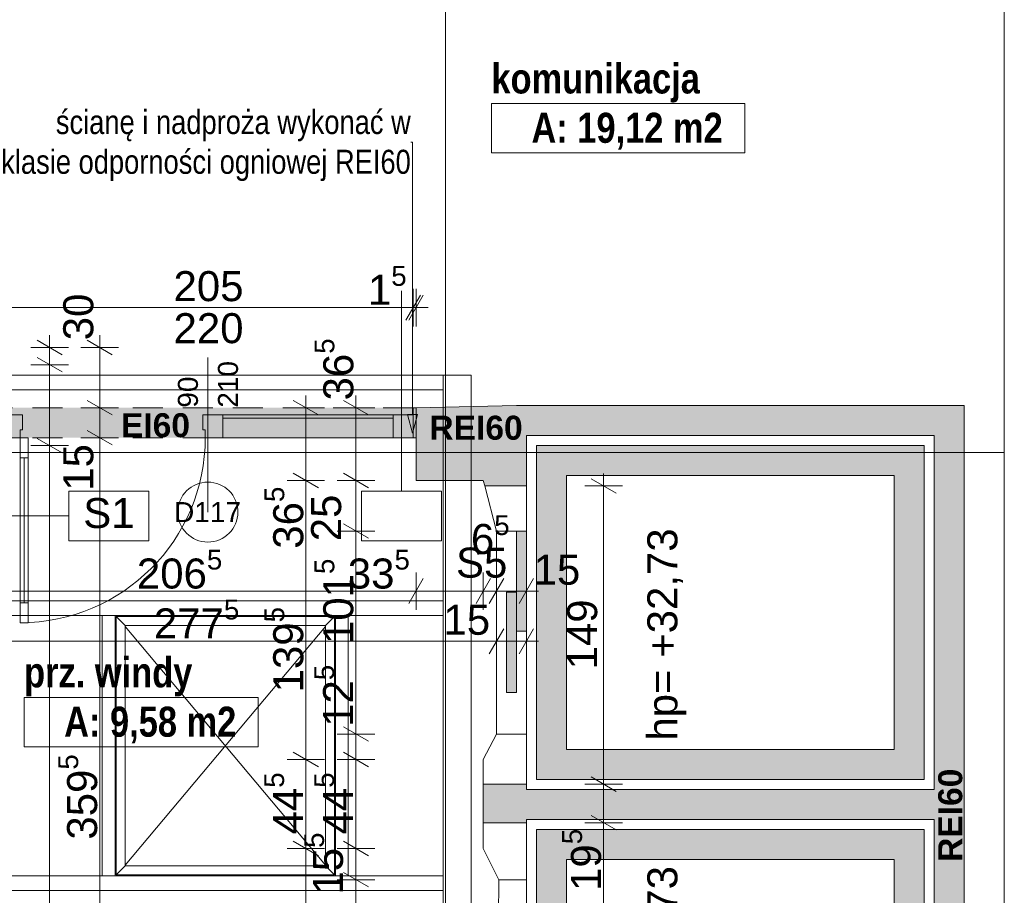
# Paper-space layout 'A-39 RZUT - PIĘTRO 9' of a CAD drawing. Header units: millimetres. Extents: x 0 to 1767, y 0 to 586.
# Tile 13 of 20: x 447 to 545, y 215 to 302. Entities that reach past the tile are written whole.
import ezdxf
from ezdxf.xclip import XClip

# ---------------------------------------------------------------- set-up
doc = ezdxf.new("R2010")
doc.units = ezdxf.units.MM
doc.header["$MEASUREMENT"] = 0
doc.header["$XCLIPFRAME"] = 0
for name, pattern in [('DASHDOTX2', [1000, 500, -250, 0, -250]), ('Przer. długie kreski', [2.5, 1.5, -1]), ('PRZERYWANA_DU_A', [550, 350.0000000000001, -199.9999999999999])]:
    doc.linetypes.add(name, pattern=pattern)
for name, color, linetype, lineweight in [('0_Nr_pióra__2', 8, 'Continuous', 13), ('A_strefy_Nr_pióra__1', 7, 'Continuous', 20), ('A_winda_Nr_pióra__1', 7, 'Continuous', 20), ('A_wymiary_Nr_pióra__1', 7, 'Continuous', 20), ('A_wymiary_Nr_pióra__2', 8, 'Continuous', 13), ('A_ściany_Nr_pióra__1', 7, 'Continuous', 20), ('Drzwi Archicad_Nr_pióra__1', 7, 'Continuous', 20), ('Drzwi Archicad_Nr_pióra__3', 252, 'Continuous', 13), ('Znaczniki drzwi Archicada_Nr_pióra__3', 252, 'Continuous', 13)]:
    doc.layers.add(name, color=color, linetype=linetype, lineweight=lineweight)
for name, color, linetype, lineweight, true_color in [('A_konstrukcja stalowa_Nr_pióra__8', 7, 'Continuous', 13, 0x4c4c4c), ('A_opis ścian_Nr_pióra__19', 7, 'Continuous', 5, 0x191919), ('A_opis_Nr_pióra__10', 7, 'Continuous', 13, 0x4b4b4b), ('A_opis_Nr_pióra__255', 7, 'Continuous', 15, 0x242424), ('A_osie_Nr_pióra__16', 7, 'Continuous', 5, 0x0f0f0f), ('A_ppoż proj_Nr_pióra__8', 7, 'Continuous', 13, 0x4c4c4c), ('A_sanitarne_Nr_pióra__6', 7, 'Continuous', 13, 0xa9a9a9), ('Okna Archicada_Nr_pióra__19', 7, 'Continuous', 5, 0x191919)]:
    doc.layers.add(name, color=color, linetype=linetype, lineweight=lineweight, true_color=true_color)
for name, color, linetype in [('A_podrys', 7, 'Continuous'), ('A_ppoż', 7, 'Continuous'), ('A_winda', 7, 'Continuous'), ('A_ściany', 7, 'Continuous')]:
    doc.layers.add(name, color=color, linetype=linetype)
doc.styles.add('STYL_AUTOMATYCZNY_1', font='arial.ttf')
doc.styles.add('STYL_AUTOMATYCZNY_2', font='ARIALN.TTF')
doc.styles.add('STYL_AUTOMATYCZNY_3', font='arial.ttf')
doc.styles.add('STYL_AUTOMATYCZNY_4', font='arial.ttf')
doc.styles.add('STYL_AUTOMATYCZNY_5', font='arial.ttf')
doc.styles.add('STYL_AUTOMATYCZNY_6', font='ARIALN.TTF')

# ---------------------------------------------------------------- blocks, each defined once
blk = doc.blocks.new('Rysunek_1_1', base_point=(-3193.413088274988, -631.400949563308))
at = {"layer": 'A_ppoż', "linetype": 'Continuous', "lineweight": 0, "true_color": 0x121212}
blk.add_hatch(color=250, dxfattribs=at).paths.add_polyline_path([(444.9495795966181, 263.238916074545), (444.9495795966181, 260.238916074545), (485.9495795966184, 260.238916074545), (485.9495795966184, 263.238916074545)])
at = {"layer": 'A_winda', "linetype": 'Continuous', "lineweight": 0, "true_color": 0xfdfdfd}
h = blk.add_hatch(color=7, dxfattribs=at)
h.paths.add_polyline_path([(498.2495795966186, 259.4487186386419), (498.2495795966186, 226.0997186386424), (536.9695795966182, 226.0997186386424), (536.9695795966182, 259.4487186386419)])
h.paths.add_polyline_path([(533.9695795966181, 256.4487186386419), (533.9695795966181, 229.0997186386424), (501.2495795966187, 229.0997186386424), (501.2495795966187, 256.4487186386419)], flags=0)
for points in [[(496.2495795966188, 240.9110293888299), (497.2495795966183, 240.9110293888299), (497.2495795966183, 250.91102938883), (496.2495795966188, 250.91102938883)], [(495.249579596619, 234.7921548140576), (496.2495795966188, 234.7921548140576), (496.2495795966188, 244.7921548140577), (495.249579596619, 244.7921548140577)]]:
    blk.add_hatch(color=7, dxfattribs=at).paths.add_polyline_path(points)
h = blk.add_hatch(color=7, dxfattribs=at)
h.paths.add_polyline_path([(536.9695795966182, 221.0997186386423), (498.2495795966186, 221.0997186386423), (498.2495795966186, 187.6847186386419), (536.9695795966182, 187.6847186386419)])
h.paths.add_polyline_path([(533.9695795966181, 218.0997186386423), (533.9695795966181, 190.6847186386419), (501.2495795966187, 190.6847186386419), (501.2495795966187, 218.0997186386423)], flags=0)
at = {"layer": 'A_ściany', "linetype": 'Continuous', "lineweight": 0, "true_color": 0x000000}
for points in [[(485.9495798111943, 263.2389160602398), (485.9495798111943, 260.238916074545), (486.2295795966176, 260.238916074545), (486.2295795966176, 263.2389160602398)], [(486.2295798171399, 263.2389160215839), (486.2295798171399, 255.9589165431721), (492.9495791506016, 255.9589165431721), (493.0893461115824, 255.4244277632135), (497.2495800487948, 255.4244277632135), (497.2495800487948, 263.448718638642), (496.2495795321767, 263.448718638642)], [(540.9695795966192, 263.448718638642), (497.2495795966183, 263.448718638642), (497.2495795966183, 260.4487186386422), (540.9695795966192, 260.4487186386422)], [(540.9695795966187, 183.684718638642), (540.9695795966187, 260.4487186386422), (537.9695795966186, 260.4487186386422), (537.9695795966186, 186.6847186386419)], [(497.2495802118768, 225.6244287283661), (492.9495793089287, 225.6244287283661), (492.9495793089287, 221.7722183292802), (497.2495795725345, 221.7722183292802)], [(497.2495795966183, 222.0997186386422), (537.9695795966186, 222.0997186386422), (537.9695795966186, 225.0997186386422), (497.2495795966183, 225.0997186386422)]]:
    blk.add_hatch(color=18, dxfattribs=at).paths.add_polyline_path(points)
at = {"layer": '0_Nr_pióra__2', "color": 8, "linetype": 'PRZERYWANA_DU_A', "lineweight": 13, "ltscale": 2, "flags": 128}
blk.add_lwpolyline([(544.9695795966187, 126.7487186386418), (544.9695795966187, 316.7487186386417)], dxfattribs=at)
at = {"layer": 'A_konstrukcja stalowa_Nr_pióra__8', "color": 251, "linetype": 'Continuous', "lineweight": 13, "ltscale": 2, "true_color": 0x4c4c4c, "flags": 128}
for points in [[(443.0895795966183, 266.488718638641), (488.9495795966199, 266.488718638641), (488.9495795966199, 265.0287186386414), (443.0895795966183, 265.0287186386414)], [(491.7495795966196, 266.488718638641), (488.9495795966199, 266.488718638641), (488.9495795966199, 182.4887186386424), (491.7495795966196, 182.4887186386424)], [(443.0895795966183, 243.9287190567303), (488.9495795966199, 243.9287190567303), (488.9495795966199, 242.4687190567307), (443.0895795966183, 242.4687190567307)], [(454.9011263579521, 242.4687190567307), (456.1811263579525, 242.4687190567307), (456.1811263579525, 216.4687190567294), (454.9011263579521, 216.4687190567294)], [(479.4611263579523, 242.4687190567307), (478.1811263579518, 242.4687190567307), (478.1811263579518, 216.4687190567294), (479.4611263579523, 216.4687190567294)], [(443.0895795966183, 216.4687190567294), (488.9495795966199, 216.4687190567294), (488.9495795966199, 215.0087190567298), (443.0895795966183, 215.0087190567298)]]:
    blk.add_lwpolyline(points, close=True, dxfattribs=at)
at = {"layer": 'A_opis ścian_Nr_pióra__19', "color": 250, "linetype": 'Continuous', "lineweight": 5, "ltscale": 2, "true_color": 0x191919}
for p, q in [((484.7885438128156, 254.8975164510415), (484.7885438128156, 274.8975152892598)), ((459.5685905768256, 254.8975463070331), (451.568588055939, 254.8975463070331)), ((451.568588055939, 254.8975463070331), (451.568588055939, 249.9473482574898)), ((459.5685905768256, 249.9473482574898), (459.5685905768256, 254.8975463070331)), ((488.7884405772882, 254.8975164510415), (480.7884455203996, 254.8975164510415)), ((480.7884455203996, 254.8975164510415), (480.7884455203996, 249.9475124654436)), ((488.7884405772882, 249.9475124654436), (488.7884405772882, 254.8975164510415)), ((451.568588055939, 252.4224472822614), (431.5685892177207, 252.4224472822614)), ((451.568588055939, 249.9473482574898), (459.5685905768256, 249.9473482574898)), ((480.7884455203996, 249.9475124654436), (488.7884405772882, 249.9475124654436))]:
    blk.add_line(p, q, dxfattribs=at)
at = {"layer": 'A_opis_Nr_pióra__255', "color": 250, "linetype": 'Continuous', "lineweight": 15, "ltscale": 2, "true_color": 0x242424}
for p, q in [((485.8709130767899, 289.763552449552), (485.7084516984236, 289.763552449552)), ((485.8709130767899, 262.5647440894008), (485.8709130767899, 289.763552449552)), ((485.3709073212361, 262.5647440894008), (486.3709113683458, 262.5647440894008)), ((485.8709130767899, 260.698722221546), (485.3709073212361, 262.5647440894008)), ((485.8709130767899, 260.698722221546), (486.3709113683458, 262.5647440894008))]:
    blk.add_line(p, q, dxfattribs=at)
at = {"layer": 'A_osie_Nr_pióra__16', "color": 250, "linetype": 'DASHDOTX2', "lineweight": 5, "ltscale": 2, "true_color": 0x0f0f0f}
for p, q in [((489.1811289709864, 425.6646741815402), (489.1811289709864, 126.7487178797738)), ((544.9695777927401, 258.7487136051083), (96.57179472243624, 258.7487136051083))]:
    blk.add_line(p, q, dxfattribs=at)
at = {"layer": 'A_sanitarne_Nr_pióra__6', "color": 253, "linetype": 'Continuous', "lineweight": 13, "ltscale": 2, "true_color": 0xa9a9a9}
for p, q in [((456.2811249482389, 242.3687182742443), (478.081126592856, 242.3687182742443)), ((456.2811249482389, 216.5687228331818), (456.2811249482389, 242.3687182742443)), ((456.2811249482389, 242.3687182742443), (457.1811263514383, 241.4687168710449)), ((478.081126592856, 242.3687182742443), (477.1811251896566, 241.4687168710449)), ((478.081126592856, 242.3687182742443), (478.081126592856, 216.5687228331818)), ((457.1811263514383, 241.4687168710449), (457.1811263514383, 217.4687167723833)), ((457.1811263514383, 241.4687168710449), (477.1811251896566, 241.4687168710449)), ((477.1811251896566, 217.5456407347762), (457.1811263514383, 241.391792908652)), ((457.1811338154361, 217.545655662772), (477.1811326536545, 241.3918078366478)), ((477.1811251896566, 241.4687168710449), (477.1811251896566, 217.4687167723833)), ((456.2811249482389, 216.5687228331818), (457.1811263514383, 217.4687167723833)), ((457.1811263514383, 217.4687167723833), (477.1811251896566, 217.4687167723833)), ((477.1811251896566, 217.4687167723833), (478.081126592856, 216.5687228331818)), ((478.081126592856, 216.5687228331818), (456.2811249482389, 216.5687228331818))]:
    blk.add_line(p, q, dxfattribs=at)
at = {"layer": 'A_strefy_Nr_pióra__1', "color": 7, "linetype": 'Continuous', "lineweight": 20, "ltscale": 2}
for p, q in [((493.757000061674, 293.6269177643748), (493.757000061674, 288.6857436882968)), ((493.757000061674, 293.6269177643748), (519.0619234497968, 293.6269177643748)), ((519.0619234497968, 293.6269177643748), (519.0619234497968, 288.6857436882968)), ((493.757000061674, 288.6857436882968), (519.0619234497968, 288.6857436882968)), ((447.0979593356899, 234.2963224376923), (447.0979593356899, 229.3551483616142)), ((447.0979593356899, 234.2963224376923), (470.4713568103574, 234.2963224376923)), ((470.4713568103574, 234.2963224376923), (470.4713568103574, 229.3551483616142)), ((447.0979593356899, 229.3551483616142), (470.4713568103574, 229.3551483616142))]:
    blk.add_line(p, q, dxfattribs=at)
at = {"layer": 'A_winda_Nr_pióra__1', "color": 7, "linetype": 'PRZERYWANA_DU_A', "lineweight": 20, "ltscale": 2, "flags": 128}
for points in [[(498.2495795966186, 259.4487186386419), (536.9695795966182, 259.4487186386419), (536.9695795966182, 226.0997186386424), (498.2495795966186, 226.0997186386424)], [(533.9695795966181, 256.4487186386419), (533.9695795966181, 229.0997186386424), (501.2495795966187, 229.0997186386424), (501.2495795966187, 256.4487186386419)], [(536.9695795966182, 221.0997186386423), (498.2495795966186, 221.0997186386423), (498.2495795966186, 187.6847186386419), (536.9695795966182, 187.6847186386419)], [(533.9695795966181, 218.0997186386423), (533.9695795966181, 190.6847186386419), (501.2495795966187, 190.6847186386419), (501.2495795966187, 218.0997186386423)]]:
    blk.add_lwpolyline(points, close=True, dxfattribs=at)
at = {"layer": 'A_winda_Nr_pióra__1', "color": 7, "linetype": 'Continuous', "lineweight": 20, "ltscale": 2, "flags": 128}
for points in [[(496.2495795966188, 240.9110293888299), (496.2495795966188, 250.91102938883), (497.2495795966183, 250.91102938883), (497.2495795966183, 240.9110293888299)], [(495.249579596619, 234.7921548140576), (495.249579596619, 244.7921548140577), (496.2495795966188, 244.7921548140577), (496.2495795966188, 234.7921548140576)]]:
    blk.add_lwpolyline(points, close=True, dxfattribs=at)
at = {"layer": 'A_wymiary_Nr_pióra__1', "color": 7, "linetype": 'Continuous', "lineweight": 20, "ltscale": 2}
for p, q in [((485.2278896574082, 271.988914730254), (486.6712701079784, 274.4889136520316)), ((486.9512670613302, 274.4889136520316), (485.507894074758, 271.988914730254)), ((450.8995824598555, 268.5270303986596), (448.39957607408, 269.9704033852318)), ((455.8995803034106, 268.5270303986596), (453.399581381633, 269.9704033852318)), ((448.39957607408, 268.25040717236), (450.8995824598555, 266.8070341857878)), ((453.399581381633, 263.9606012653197), (455.8995803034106, 262.5172282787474)), ((476.4795765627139, 262.5172282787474), (473.9795776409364, 263.9606012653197)), ((481.479581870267, 262.5172282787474), (478.9795829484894, 263.9606012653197)), ((453.399581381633, 260.9606040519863), (455.8995803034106, 259.517231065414)), ((448.39957607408, 260.1704055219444), (450.8995824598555, 258.7270325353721)), ((473.9795776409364, 256.6806058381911), (476.4795765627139, 255.237225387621)), ((478.9795829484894, 256.6806058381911), (481.479581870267, 255.237225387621)), ((506.2093892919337, 254.7027434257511), (503.7093903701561, 256.1461164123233)), ((478.9795829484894, 251.6327189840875), (481.479581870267, 250.1893385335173)), ((486.9512670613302, 246.1610263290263), (485.507894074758, 243.6610274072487)), ((493.6712685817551, 246.1610263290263), (492.2278955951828, 243.6610274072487)), ((494.9912691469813, 246.1610263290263), (493.5478886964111, 243.6610274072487)), ((496.5278898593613, 243.6610274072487), (497.9712703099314, 246.1610263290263)), ((494.9912691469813, 241.1610284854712), (493.5478886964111, 238.6610295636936)), ((496.5278898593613, 238.6610295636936), (497.9712703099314, 241.1610284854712)), ((478.9795829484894, 231.3527157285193), (481.479581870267, 229.9093427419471)), ((473.9795776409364, 228.8185988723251), (476.4795765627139, 227.3752258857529)), ((478.9795829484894, 228.8185988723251), (481.479581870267, 227.3752258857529)), ((503.7093903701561, 226.3461122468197), (506.2093892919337, 224.9027392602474)), ((503.7093903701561, 222.4939056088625), (506.2093892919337, 221.0505326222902)), ((473.9795776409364, 219.9186024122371), (476.4795765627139, 218.4752219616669)), ((478.9795829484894, 219.9186024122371), (481.479581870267, 218.4752219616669)), ((478.9795829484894, 216.8056823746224), (481.479581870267, 215.3623093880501))]:
    blk.add_line(p, q, dxfattribs=at)
at = {"layer": 'A_wymiary_Nr_pióra__2', "color": 8, "linetype": 'Continuous', "lineweight": 13, "ltscale": 2}
for p, q in [((485.9495761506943, 271.3639168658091), (485.9495761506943, 275.1139189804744)), ((486.2295805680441, 271.3639168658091), (486.2295805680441, 275.1139189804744)), ((444.9495818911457, 273.2389179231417), (485.9495761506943, 273.2389179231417)), ((485.9495761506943, 273.2389179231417), (486.2295805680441, 273.2389179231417)), ((486.2295805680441, 273.2389179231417), (487.4520789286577, 273.2389179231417)), ((449.6495792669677, 269.2487168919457), (449.6495792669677, 270.4712152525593)), ((454.6495771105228, 269.2487168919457), (454.6495771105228, 270.4712152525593)), ((451.5245803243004, 269.2487168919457), (447.7745782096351, 269.2487168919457)), ((449.6495792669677, 267.5287206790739), (449.6495792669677, 269.2487168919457)), ((456.5245781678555, 269.2487168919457), (452.7745760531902, 269.2487168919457)), ((454.6495771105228, 263.2389147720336), (454.6495771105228, 269.2487168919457)), ((451.5245803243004, 267.5287206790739), (447.7745782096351, 267.5287206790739)), ((449.6495792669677, 259.4487190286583), (449.6495792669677, 267.5287206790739)), ((475.2295808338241, 263.2389147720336), (475.2295808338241, 264.4614131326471)), ((480.2295786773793, 263.2389147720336), (480.2295786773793, 264.4614131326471)), ((456.5245781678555, 263.2389147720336), (452.7745760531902, 263.2389147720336)), ((454.6495771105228, 260.2389175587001), (454.6495771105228, 263.2389147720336)), ((477.1045818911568, 263.2389147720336), (473.3545797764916, 263.2389147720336)), ((475.2295808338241, 255.958919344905), (475.2295808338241, 263.2389147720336)), ((482.1045797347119, 263.2389147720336), (478.3545776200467, 263.2389147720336)), ((480.2295786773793, 255.958919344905), (480.2295786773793, 263.2389147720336)), ((456.5245781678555, 260.2389175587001), (452.7745760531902, 260.2389175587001)), ((454.6495771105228, 188.3087205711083), (454.6495771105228, 260.2389175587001)), ((451.5245803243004, 259.4487190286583), (447.7745782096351, 259.4487190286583)), ((449.6495792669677, 189.3087171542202), (449.6495792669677, 259.4487190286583)), ((504.959386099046, 255.4244299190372), (504.959386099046, 256.6469282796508)), ((477.1045818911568, 255.958919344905), (473.3545797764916, 255.958919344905)), ((475.2295808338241, 228.096912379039), (475.2295808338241, 255.958919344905)), ((482.1045797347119, 255.958919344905), (478.3545776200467, 255.958919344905)), ((480.2295786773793, 250.9110324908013), (480.2295786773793, 255.958919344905)), ((506.8343871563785, 255.4244299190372), (503.0843850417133, 255.4244299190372)), ((504.959386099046, 225.6244257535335), (504.959386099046, 255.4244299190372)), ((482.1045797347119, 250.9110324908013), (478.3545776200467, 250.9110324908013)), ((480.2295786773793, 230.6310292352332), (480.2295786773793, 250.9110324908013)), ((486.2295805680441, 243.0360295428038), (486.2295805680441, 246.7860316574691)), ((492.949582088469, 243.0360295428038), (492.949582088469, 246.7860316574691)), ((494.2695826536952, 243.0360295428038), (494.2695826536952, 246.7860316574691)), ((497.2495763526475, 243.0360295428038), (497.2495763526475, 246.7860316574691)), ((444.9495818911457, 244.9110306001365), (486.2295805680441, 244.9110306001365)), ((486.2295805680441, 244.9110306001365), (492.949582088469, 244.9110306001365)), ((492.949582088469, 244.9110306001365), (494.2695826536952, 244.9110306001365)), ((494.2695826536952, 244.9110306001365), (497.2495763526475, 244.9110306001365)), ((497.2495763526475, 244.9110306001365), (498.4720821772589, 244.9110306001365)), ((494.2695826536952, 238.0360316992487), (494.2695826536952, 241.7860263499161)), ((497.2495763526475, 238.0360316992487), (497.2495763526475, 241.7860263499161)), ((438.7895817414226, 239.9110327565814), (494.2695826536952, 239.9110327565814)), ((494.2695826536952, 239.9110327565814), (497.2495763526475, 239.9110327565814)), ((497.2495763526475, 239.9110327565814), (498.4720821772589, 239.9110327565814)), ((482.1045797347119, 230.6310292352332), (478.3545776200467, 230.6310292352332)), ((480.2295786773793, 228.096912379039), (480.2295786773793, 230.6310292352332)), ((477.1045818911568, 228.096912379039), (473.3545797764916, 228.096912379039)), ((475.2295808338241, 219.196915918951), (475.2295808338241, 228.096912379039)), ((482.1045797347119, 228.096912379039), (478.3545776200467, 228.096912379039)), ((480.2295786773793, 219.196915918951), (480.2295786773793, 228.096912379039)), ((506.8343871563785, 225.6244257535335), (503.0843850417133, 225.6244257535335)), ((504.959386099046, 221.7722191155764), (504.959386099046, 225.6244257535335)), ((506.8343871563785, 221.7722191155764), (503.0843850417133, 221.7722191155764)), ((504.959386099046, 191.9722224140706), (504.959386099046, 221.7722191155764)), ((477.1045818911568, 219.196915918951), (473.3545797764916, 219.196915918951)), ((475.2295808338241, 191.6447171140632), (475.2295808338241, 219.196915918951)), ((482.1045797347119, 219.196915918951), (478.3545776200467, 219.196915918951)), ((480.2295786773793, 216.0839958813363), (480.2295786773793, 219.196915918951)), ((482.1045797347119, 216.0839958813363), (478.3545776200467, 216.0839958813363)), ((480.2295786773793, 195.9039952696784), (480.2295786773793, 216.0839958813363))]:
    blk.add_line(p, q, dxfattribs=at)
at = {"layer": 'A_ściany_Nr_pióra__1', "color": 7, "linetype": 'Continuous', "lineweight": 20, "ltscale": 2}
for p, q in [((485.9495761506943, 262.5389186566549), (485.9495761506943, 263.2389147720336)), ((485.9495761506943, 260.2389175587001), (485.9495761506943, 262.5389186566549)), ((497.2495763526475, 255.4244299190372), (493.089345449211, 255.4244299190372)), ((497.2495763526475, 225.6244257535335), (492.949582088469, 225.6244257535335)), ((497.2495763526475, 221.7722191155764), (492.949582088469, 221.7722191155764))]:
    blk.add_line(p, q, dxfattribs=at)
at = {"layer": 'A_ściany_Nr_pióra__1', "color": 7, "linetype": 'Continuous', "lineweight": 20, "ltscale": 2, "flags": 128}
for points in [[(486.2295795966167, 263.238916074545), (485.9495798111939, 263.238916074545)], [(496.249579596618, 263.448718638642), (486.2295795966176, 263.238916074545)], [(486.2295795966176, 263.238916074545), (486.2295795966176, 255.958916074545)], [(486.2295795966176, 260.238916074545), (486.2295795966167, 263.238916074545)], [(497.2495795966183, 263.448718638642), (496.249579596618, 263.448718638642)], [(540.9695795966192, 263.448718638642), (497.2495795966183, 263.448718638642)], [(540.9695795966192, 260.4487186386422), (540.9695795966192, 263.448718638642)], [(485.9495798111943, 260.238916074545), (486.2295795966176, 260.238916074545)], [(497.2495795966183, 260.4487186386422), (537.9695795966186, 260.4487186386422)], [(497.2495795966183, 255.4244272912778), (497.2495795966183, 260.4487186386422)], [(537.9695795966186, 260.4487186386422), (537.9695795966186, 225.0997186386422)], [(540.9695795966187, 183.684718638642), (540.9695795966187, 260.4487186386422)], [(486.2295795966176, 255.958916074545), (492.9495795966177, 255.958916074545)], [(492.9495795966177, 255.958916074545), (493.0893458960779, 255.4244278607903)], [(492.9495795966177, 225.6244279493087), (492.9495795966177, 221.7722183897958)], [(497.2495795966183, 225.0997186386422), (497.2495795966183, 225.6244277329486)], [(537.9695795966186, 225.0997186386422), (497.2495795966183, 225.0997186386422)], [(497.2495795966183, 222.0997186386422), (537.9695795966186, 222.0997186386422)], [(497.2495795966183, 221.7722188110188), (497.2495795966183, 222.0997186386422)], [(537.9695795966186, 222.0997186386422), (537.9695795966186, 186.6847186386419)]]:
    blk.add_lwpolyline(points, dxfattribs=at)
at = {"layer": 'Drzwi Archicad_Nr_pióra__1', "color": 7, "linetype": 'Continuous', "lineweight": 20, "ltscale": 2}
for p, q in [((494.2695826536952, 250.9110324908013), (497.2495763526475, 250.9110324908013)), ((494.2695826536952, 230.6310292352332), (497.2495763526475, 230.6310292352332)), ((497.2495763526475, 216.0839958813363), (494.4915320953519, 216.0839958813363))]:
    blk.add_line(p, q, dxfattribs=at)
at = {"layer": 'Drzwi Archicad_Nr_pióra__3', "color": 252, "linetype": 'Przer. długie kreski', "lineweight": 13, "ltscale": 2}
for p, q in [((485.9495761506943, 263.2389147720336), (444.9495818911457, 263.2389147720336)), ((485.9495761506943, 260.2389175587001), (444.9495818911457, 260.2389175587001))]:
    blk.add_line(p, q, dxfattribs=at)
at = {"layer": 'Drzwi Archicad_Nr_pióra__3', "color": 252, "linetype": 'Continuous', "lineweight": 13, "ltscale": 2}
for p, q in [((446.9495825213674, 262.5389186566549), (444.9495818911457, 262.5389186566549)), ((446.9495825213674, 261.0389163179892), (446.9495825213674, 262.5389186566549)), ((464.9495807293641, 262.5389186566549), (464.9495807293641, 261.0389163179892)), ((466.9495813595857, 262.5389186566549), (464.9495807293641, 262.5389186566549)), ((466.9495813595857, 260.2389175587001), (466.9495813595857, 262.5389186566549)), ((466.9495813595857, 262.5389186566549), (483.9495829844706, 262.5389186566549)), ((466.9495813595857, 260.2389175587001), (466.9495813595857, 262.5389186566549)), ((485.9495761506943, 262.5389186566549), (483.9495829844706, 262.5389186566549)), ((483.9495829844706, 262.5389186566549), (483.9495829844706, 260.2389175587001)), ((483.9495829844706, 262.5389186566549), (483.9495829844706, 260.2389175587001)), ((485.9495761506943, 262.5389186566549), (485.9495761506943, 263.2389147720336)), ((485.9495761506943, 260.2389175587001), (485.9495761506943, 262.5389186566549)), ((485.9495761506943, 260.2389175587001), (485.9495761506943, 262.5389186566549)), ((485.9495761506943, 260.2389175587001), (485.9495761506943, 262.5389186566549)), ((483.9495829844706, 262.178915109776), (466.9495813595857, 262.178915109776)), ((446.7095776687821, 260.2389175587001), (446.7095776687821, 261.0389163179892)), ((446.7095776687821, 261.0389163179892), (446.9495825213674, 261.0389163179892)), ((464.9495807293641, 261.0389163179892), (465.1895781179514, 261.0389163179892)), ((465.1895781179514, 261.0389163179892), (465.1895781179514, 260.2389175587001)), ((444.9495818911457, 260.2389175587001), (446.7095776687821, 260.2389175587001)), ((446.7095776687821, 258.2389169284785), (446.7095776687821, 260.2389175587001)), ((446.7095776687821, 260.2389175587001), (447.5095764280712, 260.2389175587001)), ((447.5095764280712, 260.2389175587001), (447.5095764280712, 258.2389169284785)), ((465.1895781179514, 260.2389175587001), (466.9495813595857, 260.2389175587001)), ((483.9495829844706, 260.2389175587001), (466.9495813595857, 260.2389175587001)), ((466.9495813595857, 260.2389175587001), (483.9495829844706, 260.2389175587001)), ((483.9495829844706, 260.2389175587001), (485.9495761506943, 260.2389175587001)), ((447.5095764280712, 258.2389169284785), (446.7095776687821, 258.2389169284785)), ((447.1095807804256, 243.7589177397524), (447.1095807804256, 258.2389169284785)), ((446.7095776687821, 241.7589171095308), (446.7095776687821, 243.7589177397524)), ((446.7095776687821, 243.7589177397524), (447.5095764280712, 243.7589177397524)), ((447.5095764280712, 243.7589177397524), (447.5095764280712, 241.7589171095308)), ((447.5095764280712, 241.7589171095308), (446.7095776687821, 241.7589171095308))]:
    blk.add_line(p, q, dxfattribs=at)
at = {"layer": 'Drzwi Archicad_Nr_pióra__3', "color": 252, "linetype": 'Continuous', "lineweight": 13, "ltscale": 2, "flags": 128}
for points in [[(446.709579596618, 243.758916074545), (446.709579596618, 258.238916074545), (447.1095795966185, 258.238916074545), (447.1095795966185, 243.758916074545)], [(447.1095795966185, 243.758916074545), (447.1095795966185, 258.238916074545), (447.509579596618, 258.238916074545), (447.509579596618, 243.758916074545)]]:
    blk.add_lwpolyline(points, close=True, dxfattribs=at)
at = {"layer": 'Drzwi Archicad_Nr_pióra__3', "color": 252, "linetype": 'Continuous', "lineweight": 13, "ltscale": 2}
blk.add_arc((446.7095795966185, 260.238916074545), 18.48000000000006, 270, 0, dxfattribs=at)
at = {"layer": 'Okna Archicada_Nr_pióra__19', "color": 250, "linetype": 'Continuous', "lineweight": 5, "ltscale": 2, "true_color": 0x191919}
for p, q in [((497.2495763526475, 255.4244299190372), (493.089345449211, 255.4244299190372)), ((493.089345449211, 255.4244299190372), (494.2695826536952, 250.9110324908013)), ((497.2495763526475, 225.6244257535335), (497.2495763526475, 255.4244299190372)), ((494.2695826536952, 250.9110324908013), (494.2695826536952, 230.6310292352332)), ((494.2695826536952, 230.6310292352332), (492.949582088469, 228.096912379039)), ((492.949582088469, 228.096912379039), (492.949582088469, 225.6244257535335)), ((497.2495763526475, 225.6244257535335), (492.949582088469, 225.6244257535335)), ((497.2495763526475, 221.7722191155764), (492.949582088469, 221.7722191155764)), ((492.949582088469, 221.7722191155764), (492.949582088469, 219.196915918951)), ((497.2495763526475, 191.9722224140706), (497.2495763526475, 221.7722191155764)), ((492.949582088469, 219.196915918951), (494.4915320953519, 216.0839958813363)), ((494.4915320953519, 216.0839958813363), (494.4115329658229, 195.9039952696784))]:
    blk.add_line(p, q, dxfattribs=at)
at = {"layer": 'Znaczniki drzwi Archicada_Nr_pióra__3', "color": 252, "linetype": 'Continuous', "lineweight": 13, "ltscale": 2}
blk.add_line((465.44957902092, 252.8084777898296), (465.44957902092, 268.2389126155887), dxfattribs=at)
at = {"layer": 'Znaczniki drzwi Archicada_Nr_pióra__3', "color": 252, "linetype": 'Continuous', "lineweight": 13, "ltscale": 2, "flags": 128}
blk.add_lwpolyline([(462.4495795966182, 252.808477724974, 0.9999999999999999), (468.4495795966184, 252.808477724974, 0.9999999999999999)], format="xyb", close=True, dxfattribs=at)
at = {"layer": 'A_opis ścian_Nr_pióra__19', "color": 250, "linetype": 'Continuous', "lineweight": 5, "true_color": 0x191919, "char_height": 3, "attachment_point": 2, "style": 'STYL_AUTOMATYCZNY_1'}
for s, insert in [('\\A1;{\\pqc;\\fArial|b0|i0|c238|p0;\\W1.000000;S1}', (455.5685881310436, 254.2118337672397)), ('\\A1;{\\pqc;\\fArial|b0|i0|c238|p0;\\W1.000000;S5}', (492.7884433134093, 249.2617988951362))]:
    blk.add_mtext(s, dxfattribs=dict(at, insert=insert))
at = {"layer": 'A_opis_Nr_pióra__10', "color": 251, "linetype": 'Continuous', "lineweight": 13, "true_color": 0x4b4b4b, "insert": (485.7084542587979, 289.4263337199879), "char_height": 2.400000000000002, "width": 42.19162256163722, "attachment_point": 6, "line_spacing_factor": 0.9929323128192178, "style": 'STYL_AUTOMATYCZNY_2'}
blk.add_mtext('\\A1;{\\pqr;\\fArial Narrow|b0|i0|c238|p0;\\W1.000000;ścianę i nadproża wykonać w klasie odporności ogniowej REI60}', dxfattribs=at)
at = {"layer": 'A_ppoż proj_Nr_pióra__8', "color": 251, "linetype": 'Continuous', "lineweight": 13, "true_color": 0x4c4c4c, "char_height": 2.399999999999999, "attachment_point": 5, "style": 'STYL_AUTOMATYCZNY_3'}
for s, insert in [('\\A1;{\\pqc;\\fArial|b1|i0|c238|p0;\\W1.000000;EI60}', (460.2183514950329, 261.4702552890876)), ('\\A1;{\\pqc;\\fArial|b1|i0|c238|p0;\\W1.000000;REI60}', (492.2221930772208, 261.2208694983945))]:
    blk.add_mtext(s, dxfattribs=dict(at, insert=insert))
at = {"layer": 'A_ppoż proj_Nr_pióra__8', "color": 251, "linetype": 'Continuous', "lineweight": 13, "true_color": 0x4c4c4c, "insert": (539.5885374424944, 222.5206730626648), "char_height": 2.399999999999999, "attachment_point": 5, "rotation": 90, "style": 'STYL_AUTOMATYCZNY_3'}
blk.add_mtext('\\A1;{\\pqc;\\fArial|b1|i0|c238|p0;\\W1.000000;REI60}', dxfattribs=at)
at = {"layer": 'A_strefy_Nr_pióra__1', "color": 7, "linetype": 'Continuous', "lineweight": 20, "char_height": 3, "attachment_point": 1, "style": 'STYL_AUTOMATYCZNY_6'}
for s, insert in [('\\A1;{\\pql;\\fArial Narrow|b1|i0|c238|p0;\\W1.000000;komunikacja}', (493.7570033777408, 297.6292165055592)), ('\\A1;{\\pql;\\fArial Narrow|b1|i0|c238|p0;\\W1.000000;A: 19,12 m2}', (497.7570033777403, 292.6983803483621)), ('\\A1;{\\pql;\\fArial Narrow|b1|i0|c238|p0;\\W1.000000;prz. windy}', (447.0979577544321, 238.2986209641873)), ('\\A1;{\\pql;\\fArial Narrow|b1|i0|c238|p0;\\W1.000000;A: 9,58 m2}', (451.0979577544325, 233.3677848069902))]:
    blk.add_mtext(s, dxfattribs=dict(at, insert=insert))
at = {"layer": 'A_wymiary_Nr_pióra__1', "color": 7, "linetype": 'Continuous', "lineweight": 20, "char_height": 3, "attachment_point": 7, "style": 'STYL_AUTOMATYCZNY_1'}
for s, insert in [('\\A1;{\\pql;\\fArial|b0|i0|c238|p0;\\W1.000000;1\\fArial|b0|i0|c238|p0;\\W1.000000;\\A1{\\H.66x;\\S5^  ;}}', (481.4286996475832, 272.6406029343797)), ('\\A1;{\\pql;\\fArial|b0|i0|c238|p0;\\W1.000000;6\\fArial|b0|i0|c238|p0;\\W1.000000;\\A1{\\H.66x;\\S5^  ;}}', (491.7103895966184, 247.7456404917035)), ('\\A1;{\\pql;\\fArial|b0|i0|c238|p0;\\W1.000000;206\\fArial|b0|i0|c238|p0;\\W1.000000;\\A1{\\H.66x;\\S5^  ;}}', (458.3589494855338, 244.2956403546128)), ('\\A1;{\\pql;\\fArial|b0|i0|c238|p0;\\W1.000000;33\\fArial|b0|i0|c238|p0;\\W1.000000;\\A1{\\H.66x;\\S5^  ;}}', (479.4205394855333, 244.2936314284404)), ('\\A1;{\\pql;\\fArial|b0|i0|c238|p0;\\W1.000000;277\\fArial|b0|i0|c238|p0;\\W1.000000;\\A1{\\H.66x;\\S5^  ;}}', (460.054044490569, 239.3127162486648)), ('\\A1;{\\pql;\\fArial|b0|i0|c238|p0;\\W1.000000;7\\fArial|b0|i0|c238|p0;\\W1.000000;\\A1{\\H.66x;\\S5^  ;}}', (491.7813655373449, 204.7556828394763))]:
    blk.add_mtext(s, dxfattribs=dict(at, insert=insert))
at = {"layer": 'A_wymiary_Nr_pióra__1', "color": 7, "linetype": 'Continuous', "lineweight": 20, "char_height": 3, "attachment_point": 7, "style": 'STYL_AUTOMATYCZNY_5'}
for s, insert, width in [('\\A1;{\\pql;\\fArial|b0|i0|c238|p0;\\W1.000000;205}', (462.0173245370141, 273.8389160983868), 6.86451), ('\\A1;{\\pql;\\fArial|b0|i0|c238|p0;\\W1.000000;220}', (462.0173245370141, 269.6389159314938), 6.86451), ('\\A1;{\\pql;\\fArial|b0|i0|c238|p0;\\W1.000000;15}', (497.9720797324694, 245.511029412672), 4.57635), ('\\A1;{\\pql;\\fArial|b0|i0|c238|p0;\\W1.000000;15}', (488.9707295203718, 240.511029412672), 4.57635)]:
    blk.add_mtext(s, dxfattribs=dict(at, insert=insert, width=width))
at = {"layer": 'A_wymiary_Nr_pióra__1', "color": 7, "linetype": 'Continuous', "lineweight": 20, "char_height": 3, "rotation": 90}
for s, insert, attachment_point, style in [('\\A1;{\\pql;\\fArial|b0|i0|c238|p0;\\W1.000000;36\\fArial|b0|i0|c238|p0;\\W1.000000;\\A1{\\H.66x;\\S5^  ;}}', (480.8469775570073, 263.9614161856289), 7, 'STYL_AUTOMATYCZNY_1'), ('\\A1;{\\pql;\\fArial|b0|i0|c238|p0;\\W1.000000;36\\fArial|b0|i0|c238|p0;\\W1.000000;\\A1{\\H.66x;\\S5^  ;}}', (475.8469775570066, 249.1498759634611), 7, 'STYL_AUTOMATYCZNY_1'), ('\\A1;{\\pql;\\fArial|b0|i0|c238|p0;\\W1.000000;101\\fArial|b0|i0|c238|p0;\\W1.000000;\\A1{\\H.66x;\\S5^  ;}}', (480.8449686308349, 239.6269394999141), 7, 'STYL_AUTOMATYCZNY_1'), ('\\A1;{\\pqc;\\fArial|b0|i0|c238|p0;\\W1.000000;hp= +32,73}', (509.3268318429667, 240.5763640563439), 2, 'STYL_AUTOMATYCZNY_5'), ('\\A1;{\\pql;\\fArial|b0|i0|c238|p0;\\W1.000000;139\\fArial|b0|i0|c238|p0;\\W1.000000;\\A1{\\H.66x;\\S5^  ;}}', (475.8469775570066, 234.7972842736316), 7, 'STYL_AUTOMATYCZNY_1'), ('\\A1;{\\pql;\\fArial|b0|i0|c238|p0;\\W1.000000;12\\fArial|b0|i0|c238|p0;\\W1.000000;\\A1{\\H.66x;\\S5^  ;}}', (480.8278927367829, 231.3535294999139), 7, 'STYL_AUTOMATYCZNY_1'), ('\\A1;{\\pql;\\fArial|b0|i0|c238|p0;\\W1.000000;359\\fArial|b0|i0|c238|p0;\\W1.000000;\\A1{\\H.66x;\\S5^  ;}}', (455.2669775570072, 220.0864573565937), 7, 'STYL_AUTOMATYCZNY_1'), ('\\A1;{\\pql;\\fArial|b0|i0|c238|p0;\\W1.000000;44\\fArial|b0|i0|c238|p0;\\W1.000000;\\A1{\\H.66x;\\S5^  ;}}', (475.8278927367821, 220.603642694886), 7, 'STYL_AUTOMATYCZNY_1'), ('\\A1;{\\pql;\\fArial|b0|i0|c238|p0;\\W1.000000;44\\fArial|b0|i0|c238|p0;\\W1.000000;\\A1{\\H.66x;\\S5^  ;}}', (480.8278927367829, 220.603642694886), 7, 'STYL_AUTOMATYCZNY_1'), ('\\A1;{\\pql;\\fArial|b0|i0|c238|p0;\\W1.000000;19\\fArial|b0|i0|c238|p0;\\W1.000000;\\A1{\\H.66x;\\S5^  ;}}', (505.5747768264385, 214.9631785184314), 7, 'STYL_AUTOMATYCZNY_1'), ('\\A1;{\\pql;\\fArial|b0|i0|c238|p0;\\W1.000000;15\\fArial|b0|i0|c238|p0;\\W1.000000;\\A1{\\H.66x;\\S5^  ;}}', (479.8182005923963, 214.5971842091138), 7, 'STYL_AUTOMATYCZNY_1'), ('\\A1;{\\pqc;\\fArial|b0|i0|c238|p0;\\W1.000000;hp= +32,73}', (509.3268318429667, 206.8451606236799), 2, 'STYL_AUTOMATYCZNY_5')]:
    blk.add_mtext(s, dxfattribs=dict(at, insert=insert, attachment_point=attachment_point, style=style))
at = {"layer": 'A_wymiary_Nr_pióra__1', "color": 7, "linetype": 'Continuous', "lineweight": 20, "char_height": 3, "attachment_point": 7, "rotation": 90, "style": 'STYL_AUTOMATYCZNY_5'}
for s, insert, width in [('\\A1;{\\pql;\\fArial|b0|i0|c238|p0;\\W1.000000;30}', (454.0495795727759, 269.9712187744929), 4.57635), ('\\A1;{\\pql;\\fArial|b0|i0|c238|p0;\\W1.000000;15}', (454.0495795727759, 254.9400659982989), 4.57635), ('\\A1;{\\pql;\\fArial|b0|i0|c238|p0;\\W1.000000;25}', (478.7967093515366, 249.894160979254), 4.57635), ('\\A1;{\\pql;\\fArial|b0|i0|c238|p0;\\W1.000000;149}', (504.3593877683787, 237.0921728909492), 6.86451)]:
    blk.add_mtext(s, dxfattribs=dict(at, insert=insert, width=width))
at = {"layer": 'Znaczniki drzwi Archicada_Nr_pióra__3', "color": 252, "linetype": 'Continuous', "lineweight": 13, "char_height": 2, "attachment_point": 7, "rotation": 89.99999999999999, "style": 'STYL_AUTOMATYCZNY_4'}
for s, insert in [('\\A1;{\\pql;\\fArial CE|b0|i0|c238|p0;\\W1.000000;210}', (468.4840322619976, 263.238916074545)), ('\\A1;{\\pql;\\fArial CE|b0|i0|c238|p0;\\W1.000000;90}', (464.4840322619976, 263.238916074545))]:
    blk.add_mtext(s, dxfattribs=dict(at, insert=insert))
at = {"layer": 'Znaczniki drzwi Archicada_Nr_pióra__3', "color": 252, "linetype": 'Continuous', "lineweight": 13, "insert": (462.0745695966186, 251.8084919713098), "char_height": 2, "attachment_point": 7, "style": 'STYL_AUTOMATYCZNY_4'}
blk.add_mtext('\\A1;{\\pql;\\fArial CE|b0|i0|c238|p0;\\W1.000000;D117}', dxfattribs=at)

psp = doc.layouts.new('A-39 RZUT - PIĘTRO 9')

# ---------------------------------------------------------------- block references
at = {"layer": 'A_podrys', "color": 37, "linetype": 'Continuous', "lineweight": 5, "true_color": 0x656532}
ref = psp.add_blockref('Rysunek_1_1', (-3193.413088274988, -631.400949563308), dxfattribs=at)
XClip(ref).set_block_clipping_path([(44.06963709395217, 126.7487186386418), (544.9695795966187, 478.1668323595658)])

doc.saveas('drawing.dxf')
